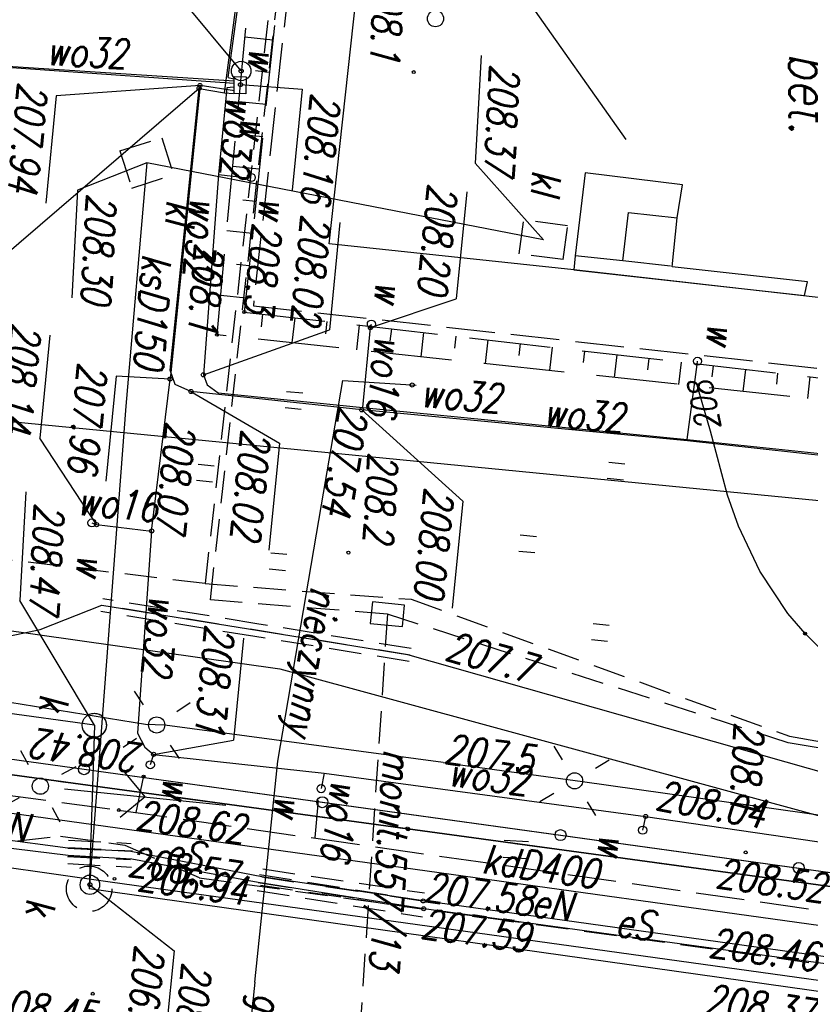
# Model space of a CAD drawing. Extents: x -110 to 11927435, y -6590197 to 5675023.
# Tile 6 of 71: x 11598344 to 11598369, y -1437227 to -1437197. Entities that reach past the tile are written whole.
import ezdxf
from ezdxf.enums import TextEntityAlignment as Align

# ---------------------------------------------------------------- set-up
doc = ezdxf.new("R2010")
doc.units = 0
for name, pattern in [('1', [0]), ('BGT', [0]), ('BUD', [0]), ('KOC', [2, 1.5, -0.5]), ('KOJ', [0]), ('KOU', [1.5, 1, -0.5]), ('OSL', [2, 1, -1]), ('UBE', [1.5, 1, -0.5]), ('UOK', [1.5, 1, -0.5]), ('UPE', [0]), ('UPG', [0]), ('UPK', [0]), ('UPW', [0]), ('UXE', [1.5, 1, -0.5]), ('UXT', [1.5, 1, -0.5]), ('WRC', [0]), ('WSD', [3.5, 2.5, -1]), ('WSQ', [3.5, 2.5, -1])]:
    doc.linetypes.add(name, pattern=pattern)
doc.layers.get('0').update_dxf_attribs({"color": 250, "linetype": 'CONTINUOUS', "lineweight": 100})
doc.layers.add('_0', color=7, linetype='CONTINUOUS')
doc.styles.add('K1_ACAD', font='romans.shx', dxfattribs={"width": 0.8, "oblique": 12})
doc.linetypes.add('BGS', pattern='A,3.75,[45,msgB.shx,S=0.625,R=0,X=0,Y=0],3.75', length=7.5)

# ---------------------------------------------------------------- blocks, each defined once
blk = doc.blocks.new('other_BUJ')
at = {"linetype": 'Continuous'}
blk.add_circle((0, 0), 0.25, dxfattribs=at)
blk = doc.blocks.new('other_WSU')
at = {"linetype": 'Continuous'}
blk.add_circle((0, 0), 0.045, dxfattribs=at)
blk = doc.blocks.new('other_WSP')
at = {"linetype": 'Continuous'}
blk.add_circle((0, 0), 0.045, dxfattribs=at)
blk = doc.blocks.new('other_SLS')
at = {"linetype": 'Continuous'}
blk.add_circle((0, 0), 0.25, dxfattribs=at)
blk = doc.blocks.new('other_LAT')
at = {"linetype": 'Continuous'}
for p, q in [((0, 0.75), (0, 1.25)), ((-1.25, 0), (-0.75, 0)), ((0.75, 0), (1.25, 0)), ((0, -0.75), (0, -1.25))]:
    blk.add_line(p, q, dxfattribs=at)
blk = doc.blocks.new('other_PNN')
at = {"linetype": 'Continuous'}
for p, q in [((3.25, 0), (2.5429, 0.7071)), ((0.75, 0), (5.75, 0)), ((3.25, 0), (2.5429, -0.7071))]:
    blk.add_line(p, q, dxfattribs=at)
blk = doc.blocks.new('other_UGE')
at = {"linetype": 'Continuous'}
blk.add_circle((0, 0), 0.0625, dxfattribs=at)
blk = doc.blocks.new('other_UGG')
at = {"linetype": 'Continuous'}
blk.add_circle((0, 0), 0.0625, dxfattribs=at)
blk = doc.blocks.new('other_UKW')
at = {"linetype": 'Continuous'}
blk.add_circle((0, 0), 0.375, dxfattribs=at)
blk = doc.blocks.new('other_WLZ')
at = {"linetype": 'Continuous'}
blk.add_circle((0, 0), 0.3, dxfattribs=at)
blk = doc.blocks.new('other_UGK')
at = {"linetype": 'Continuous'}
blk.add_circle((0, 0), 0.0625, dxfattribs=at)
blk = doc.blocks.new('ARM')
at = {"linetype": 'Continuous'}
blk.add_circle((0, 0), 0.125, dxfattribs=at)
blk = doc.blocks.new('other_UGW')
at = {"linetype": 'Continuous'}
blk.add_circle((0, 0), 0.0625, dxfattribs=at)
blk = doc.blocks.new('TRA1')
at = {"linetype": 'Continuous'}
for p, q in [((-0.2625, -0.375), (-0.2625, 0.375)), ((0.2625, -0.375), (0.2625, 0.375))]:
    blk.add_line(p, q, dxfattribs=at)
blk = doc.blocks.new('other_TRA')
at = {"linetype": 'Continuous'}
for p, q in [((-2.75, 1.37695), (-2.75, 0.87695)), ((-2.25, 1.37695), (-2.25, 0.87695)), ((2.25, 1.37695), (2.25, 0.87695)), ((2.75, 1.37695), (2.75, 0.87695)), ((-0.25, -1.12305), (-0.25, -1.62305)), ((0.25, -1.12305), (0.25, -1.62305))]:
    blk.add_line(p, q, dxfattribs=at)
blk = doc.blocks.new('other_WLD')
at = {"linetype": 'Continuous'}
for p, q in [((0.5, 0.333), (-0.5, 0.333)), ((-0.5, 0.333), (-0.5, -0.333)), ((0.5, -0.333), (0.5, 0.333)), ((-0.5, -0.333), (0.5, -0.333))]:
    blk.add_line(p, q, dxfattribs=at)
blk = doc.blocks.new('SLS')
at = {"linetype": 'Continuous'}
blk.add_circle((0, 0), 0.25, dxfattribs=at)
blk = doc.blocks.new('LAT')
at = {"linetype": 'Continuous'}
for p, q in [((0, 0.75), (0, 1.25)), ((-1.25, 0), (-0.75, 0)), ((0.75, 0), (1.25, 0)), ((0, -0.75), (0, -1.25))]:
    blk.add_line(p, q, dxfattribs=at)
blk = doc.blocks.new('PNN')
at = {"linetype": 'Continuous'}
for p, q in [((3.25, 0), (2.5429, 0.7071)), ((0.75, 0), (5.75, 0)), ((3.25, 0), (2.5429, -0.7071))]:
    blk.add_line(p, q, dxfattribs=at)
blk = doc.blocks.new('UKW')
at = {"linetype": 'Continuous'}
blk.add_circle((0, 0), 0.375, dxfattribs=at)
blk = doc.blocks.new('WLZ')
at = {"linetype": 'Continuous'}
blk.add_circle((0, 0), 0.3, dxfattribs=at)
blk = doc.blocks.new('UGK')
at = {"linetype": 'Continuous'}
blk.add_circle((0, 0), 0.0625, dxfattribs=at)
blk = doc.blocks.new('UGE')
at = {"linetype": 'Continuous'}
blk.add_circle((0, 0), 0.0625, dxfattribs=at)
blk = doc.blocks.new('UGW')
at = {"linetype": 'Continuous'}
blk.add_circle((0, 0), 0.0625, dxfattribs=at)
blk = doc.blocks.new('TRA')
at = {"linetype": 'Continuous'}
for p, q in [((-2.75, 1.37695), (-2.75, 0.87695)), ((-2.25, 1.37695), (-2.25, 0.87695)), ((2.25, 1.37695), (2.25, 0.87695)), ((2.75, 1.37695), (2.75, 0.87695)), ((-0.25, -1.12305), (-0.25, -1.62305)), ((0.25, -1.12305), (0.25, -1.62305))]:
    blk.add_line(p, q, dxfattribs=at)
blk = doc.blocks.new('mdcp Łuszczanowiece')
at = {"layer": '_0'}
for p, q in [((6591200, 5674750), (6591200, 5675000)), ((6591213.17, 5674822.79), (6591209.285, 5674720.792)), ((6591213.17, 5674822.79), (6591210.449, 5674751.347)), ((6591210.81, 5674760.84), (6591213.17, 5674822.79))]:
    blk.add_line(p, q, dxfattribs=at)
at = {"layer": '_0', "linetype": 'KOJ'}
for p, q in [((6591213.829, 5674765.013), (6591216.631, 5674834.051)), ((6591213.829, 5674765.013), (6591216.631, 5674834.051)), ((6591193.933, 5674796.464), (6591193.66, 5674777.423)), ((6591193.66, 5674777.423), (6591193.588, 5674769.832)), ((6591193.66, 5674777.423), (6591193.588, 5674769.832)), ((6591193.588, 5674769.832), (6591174.941, 5674770.044)), ((6591193.588, 5674769.832), (6591174.941, 5674770.044)), ((6591212.684, 5674736.935), (6591213.829, 5674765.013)), ((6591213.272, 5674751.349), (6591213.829, 5674765.013))]:
    blk.add_line(p, q, dxfattribs=at)
at = {"layer": '_0', "linetype": 'KOU'}
blk.add_line((6591210.81, 5674760.84), (6591213.17, 5674822.79), dxfattribs=at)
at = {"layer": '_0', "linetype": 'BGS'}
blk.add_line((6591210.16, 5674756.46), (6591212.53, 5674815.8), dxfattribs=at)
at = {"layer": '_0', "linetype": 'UPK'}
for p, q in [((6591216.226, 5674814.336), (6591214.111, 5674764.394)), ((6591216.226, 5674814.336), (6591214.111, 5674764.394)), ((6591211.897, 5674758.816), (6591213.517, 5674798.506)), ((6591211.897, 5674758.816), (6591213.517, 5674798.506)), ((6591192.825, 5674776.402), (6591191.655, 5674763.984)), ((6591192.825, 5674776.402), (6591191.655, 5674763.984)), ((6591199.184, 5674764.076), (6591209.384, 5674764.292)), ((6591199.184, 5674764.076), (6591209.384, 5674764.292)), ((6591209.075, 5674764.063), (6591214.111, 5674764.394)), ((6591209.075, 5674764.063), (6591214.111, 5674764.394)), ((6591209.384, 5674764.295), (6591214.111, 5674764.394)), ((6591209.384, 5674764.295), (6591214.111, 5674764.394)), ((6591191.655, 5674763.984), (6591199.184, 5674764.076)), ((6591191.655, 5674763.984), (6591199.184, 5674764.076)), ((6591209.075, 5674764.063), (6591207.343, 5674720.885)), ((6591209.075, 5674764.063), (6591208.565, 5674751.346))]:
    blk.add_line(p, q, dxfattribs=at)
at = {"layer": '_0', "linetype": 'KOC'}
for p, q in [((6591195.72, 5674767.689), (6591196.24, 5674808.543)), ((6591195.72, 5674767.689), (6591196.24, 5674808.543)), ((6591211.605, 5674765.07), (6591212.577, 5674786.784)), ((6591211.605, 5674765.07), (6591212.577, 5674786.784)), ((6591211.855, 5674771.181), (6591210.714, 5674771.169)), ((6591171.574, 5674767.991), (6591195.72, 5674767.689)), ((6591171.574, 5674767.991), (6591195.72, 5674767.689)), ((6591211.627, 5674765.605), (6591210.479, 5674765.736)), ((6591211.627, 5674765.605), (6591210.479, 5674765.736)), ((6591211.392, 5674759.296), (6591211.605, 5674765.07)), ((6591211.392, 5674759.296), (6591211.605, 5674765.07))]:
    blk.add_line(p, q, dxfattribs=at)
at = {"layer": '_0', "linetype": 'UXE'}
for p, q in [((6591213.44, 5674767.74), (6591214.72, 5674799.36)), ((6591207.327, 5674785.453), (6591207.977, 5674793.819)), ((6591204.258, 5674773.412), (6591207.327, 5674785.453)), ((6591204.395, 5674767.041), (6591204.258, 5674773.412)), ((6591204.395, 5674767.041), (6591204.258, 5674773.412)), ((6591138.925, 5674767.938), (6591204.395, 5674767.041)), ((6591138.925, 5674767.938), (6591204.395, 5674767.041)), ((6591212.66, 5674765.36), (6591213.44, 5674767.74)), ((6591204.395, 5674767.041), (6591203.923, 5674746.069)), ((6591204.395, 5674767.041), (6591204.042, 5674751.344)), ((6591212.58, 5674763.36), (6591212.66, 5674765.36)), ((6591213.15, 5674760.59), (6591212.58, 5674763.36))]:
    blk.add_line(p, q, dxfattribs=at)
at = {"layer": '_0', "linetype": 'UXT'}
for p, q in [((6591208.176, 5674793.847), (6591207.528, 5674785.431)), ((6591207.528, 5674785.431), (6591204.787, 5674772.733)), ((6591204.787, 5674772.733), (6591223.491, 5674773.316)), ((6591204.787, 5674772.733), (6591204.877, 5674767.251)), ((6591204.787, 5674772.733), (6591204.877, 5674767.251)), ((6591204.877, 5674767.251), (6591139.127, 5674768.136)), ((6591204.877, 5674767.251), (6591139.127, 5674768.136))]:
    blk.add_line(p, q, dxfattribs=at)
at = {"layer": '_0', "linetype": 'BGT'}
for p, q in [((6591211.345, 5674786.13), (6591211.641, 5674793.547)), ((6591211.049, 5674778.712), (6591211.345, 5674786.13)), ((6591210.752, 5674771.295), (6591211.049, 5674778.712)), ((6591210.456, 5674763.877), (6591210.752, 5674771.295)), ((6591210.16, 5674756.46), (6591210.456, 5674763.877))]:
    blk.add_line(p, q, dxfattribs=at)
at = {"layer": '_0', "linetype": 'UPE'}
for p, q in [((6591209.864, 5674791.325), (6591209.347, 5674779.23)), ((6591214.07, 5674789.11), (6591213.48, 5674774.69)), ((6591214.28, 5674789.2), (6591213.72, 5674774.73)), ((6591205.958, 5674773.473), (6591208.536, 5674787.666)), ((6591209.347, 5674779.23), (6591209.179, 5674774.891)), ((6591209.169, 5674774.892), (6591208.863, 5674766.226)), ((6591209.169, 5674774.892), (6591208.863, 5674766.226)), ((6591213.48, 5674774.69), (6591213.23, 5674769.66)), ((6591213.48, 5674774.69), (6591213.23, 5674769.66)), ((6591213.72, 5674774.73), (6591213.41, 5674769.57)), ((6591213.72, 5674774.73), (6591213.41, 5674769.57)), ((6591205.367, 5674763.928), (6591205.958, 5674773.473)), ((6591205.367, 5674763.928), (6591205.958, 5674773.473)), ((6591213.23, 5674769.66), (6591212.84, 5674765.56)), ((6591213.23, 5674769.66), (6591212.84, 5674765.56)), ((6591213.41, 5674769.57), (6591213.07, 5674765.62)), ((6591213.41, 5674769.57), (6591213.07, 5674765.62)), ((6591208.863, 5674766.226), (6591208.899, 5674765.628)), ((6591208.863, 5674766.226), (6591208.899, 5674765.628)), ((6591208.899, 5674765.628), (6591208.388, 5674757.523)), ((6591208.899, 5674765.628), (6591208.388, 5674757.523)), ((6591212.84, 5674765.56), (6591212.93, 5674763.62)), ((6591212.84, 5674765.56), (6591212.93, 5674763.62)), ((6591213.07, 5674765.62), (6591213.15, 5674763.65)), ((6591213.07, 5674765.62), (6591213.15, 5674763.65)), ((6591206.294, 5674762.115), (6591205.367, 5674763.928)), ((6591206.294, 5674762.115), (6591205.367, 5674763.928)), ((6591212.93, 5674763.62), (6591212.8, 5674760.07)), ((6591212.93, 5674763.62), (6591212.8, 5674760.07)), ((6591213.15, 5674763.65), (6591213.06, 5674760.02)), ((6591213.15, 5674763.65), (6591213.06, 5674760.02)), ((6591206.79, 5674760.544), (6591206.294, 5674762.115)), ((6591206.79, 5674760.544), (6591206.294, 5674762.115))]:
    blk.add_line(p, q, dxfattribs=at)
at = {"layer": '_0', "linetype": 'UPW'}
for p, q in [((6591198.69, 5674790.54), (6591198.56, 5674781.43)), ((6591198.52, 5674781.42), (6591198.6, 5674790.52)), ((6591206.79, 5674769.591), (6591210.167, 5674789.449)), ((6591206.79, 5674769.591), (6591210.167, 5674789.449)), ((6591210.22, 5674781.27), (6591210.57, 5674788.69)), ((6591196.19, 5674781.5), (6591196.09, 5674781.5)), ((6591198.52, 5674781.42), (6591196.19, 5674781.5)), ((6591198.56, 5674781.43), (6591198.59, 5674771.33)), ((6591198.52, 5674771.36), (6591198.52, 5674781.42)), ((6591209.86, 5674771.27), (6591210.22, 5674781.27)), ((6591210.22, 5674781.27), (6591210.65, 5674781.22)), ((6591196.04, 5674771.35), (6591195.93, 5674771.37)), ((6591198.52, 5674771.36), (6591196.04, 5674771.35)), ((6591198.5, 5674766.87), (6591198.52, 5674771.36)), ((6591198.5, 5674766.87), (6591198.52, 5674771.36)), ((6591198.59, 5674771.33), (6591198.54, 5674766.03)), ((6591198.59, 5674771.33), (6591198.54, 5674766.03)), ((6591209.79, 5674765.97), (6591209.86, 5674771.27)), ((6591209.79, 5674765.97), (6591209.86, 5674771.27)), ((6591209.86, 5674771.27), (6591210.34, 5674771.22)), ((6591205.549, 5674741.197), (6591206.79, 5674769.591)), ((6591205.992, 5674751.345), (6591206.79, 5674769.591)), ((6591191.81, 5674767.14), (6591191.79, 5674767.24)), ((6591191.81, 5674767.14), (6591191.79, 5674767.24)), ((6591191.8, 5674766.22), (6591191.81, 5674767.14)), ((6591191.8, 5674766.22), (6591191.81, 5674767.14)), ((6591198.29, 5674766.51), (6591198.5, 5674766.87)), ((6591198.29, 5674766.51), (6591198.5, 5674766.87)), ((6591188.79, 5674766.23), (6591180.12, 5674766.56)), ((6591188.79, 5674766.23), (6591180.12, 5674766.56)), ((6591189.27, 5674766.16), (6591180.16, 5674766.49)), ((6591189.27, 5674766.16), (6591180.16, 5674766.49)), ((6591188.79, 5674766.23), (6591188.81, 5674766.41)), ((6591188.79, 5674766.23), (6591188.81, 5674766.41)), ((6591189.15, 5674757.97), (6591188.87, 5674766.42)), ((6591189.15, 5674757.97), (6591188.87, 5674766.42)), ((6591188.96, 5674766.43), (6591189.19, 5674757.93)), ((6591188.96, 5674766.43), (6591189.19, 5674757.93)), ((6591189.07, 5674766.42), (6591189.11, 5674766.22)), ((6591189.07, 5674766.42), (6591189.11, 5674766.22)), ((6591189.18, 5674766.47), (6591189.12, 5674765.39)), ((6591189.18, 5674766.47), (6591189.12, 5674765.39)), ((6591189.27, 5674766.16), (6591189.26, 5674766.44)), ((6591189.27, 5674766.16), (6591189.26, 5674766.44)), ((6591191.8, 5674766.22), (6591197.99, 5674766.36)), ((6591191.8, 5674766.22), (6591197.99, 5674766.36)), ((6591197.99, 5674766.36), (6591198.29, 5674766.51)), ((6591197.99, 5674766.36), (6591198.29, 5674766.51)), ((6591189.11, 5674766.22), (6591191.8, 5674766.22)), ((6591189.11, 5674766.22), (6591191.8, 5674766.22)), ((6591189.21, 5674765.37), (6591189.27, 5674766.16)), ((6591189.21, 5674765.37), (6591189.27, 5674766.16)), ((6591198.54, 5674766.03), (6591198.37, 5674765.52)), ((6591198.54, 5674766.03), (6591198.37, 5674765.52)), ((6591209.6, 5674765.68), (6591209.79, 5674765.97)), ((6591209.6, 5674765.68), (6591209.79, 5674765.97)), ((6591209.79, 5674765.97), (6591210.12, 5674765.9)), ((6591209.79, 5674765.97), (6591210.12, 5674765.9)), ((6591209.19, 5674765.41), (6591209.6, 5674765.68)), ((6591209.19, 5674765.41), (6591209.6, 5674765.68)), ((6591189.12, 5674765.39), (6591198.22, 5674765.35)), ((6591189.12, 5674765.39), (6591198.22, 5674765.35)), ((6591197.95, 5674765.33), (6591189.21, 5674765.37)), ((6591197.95, 5674765.33), (6591189.21, 5674765.37)), ((6591198.37, 5674765.52), (6591197.95, 5674765.33)), ((6591198.37, 5674765.52), (6591197.95, 5674765.33)), ((6591202.94, 5674765.24), (6591198.22, 5674765.35)), ((6591202.94, 5674765.24), (6591198.22, 5674765.35)), ((6591202.94, 5674765.24), (6591209.19, 5674765.41)), ((6591202.94, 5674765.24), (6591209.19, 5674765.41)), ((6591202.91, 5674763.53), (6591202.94, 5674765.24)), ((6591202.91, 5674763.53), (6591202.94, 5674765.24)), ((6591202.87, 5674763.38), (6591202.91, 5674763.53)), ((6591202.87, 5674763.38), (6591202.91, 5674763.53))]:
    blk.add_line(p, q, dxfattribs=at)
at = {"layer": '_0', "linetype": 'WSQ'}
for p, q in [((6591195.94, 5674767.43), (6591196.28, 5674787.89)), ((6591183.55, 5674767.52), (6591195.94, 5674767.43))]:
    blk.add_line(p, q, dxfattribs=at)
at = {"layer": '_0', "linetype": 'WSD'}
for p, q in [((6591196.93, 5674787.94), (6591196.72, 5674766.66)), ((6591196.72, 5674766.66), (6591183.66, 5674766.61))]:
    blk.add_line(p, q, dxfattribs=at)
at = {"layer": '_0', "linetype": 'WRC'}
for p, q in [((6591204.563, 5674786.152), (6591204.127, 5674785.619)), ((6591204.127, 5674785.619), (6591203.561, 5674785.032)), ((6591203.561, 5674785.032), (6591202.343, 5674784.041)), ((6591202.343, 5674784.041), (6591201.028, 5674783.254)), ((6591201.028, 5674783.254), (6591200.109, 5674782.819)), ((6591200.109, 5674782.819), (6591198.201, 5674782.106)), ((6591198.201, 5674782.106), (6591196.867, 5674781.575)), ((6591189.498, 5674778.643), (6591185.108, 5674774.852))]:
    blk.add_line(p, q, dxfattribs=at)
at = {"layer": '_0', "linetype": '1'}
for p, q in [((6591196.232, 5674784.996), (6591196.901, 5674784.985)), ((6591196.215, 5674783.996), (6591196.553, 5674783.991)), ((6591196.199, 5674782.997), (6591196.881, 5674782.985)), ((6591196.182, 5674781.997), (6591196.527, 5674781.991)), ((6591196.165, 5674780.997), (6591196.861, 5674780.985)), ((6591196.149, 5674779.997), (6591196.5, 5674779.991)), ((6591196.132, 5674778.997), (6591196.842, 5674778.985)), ((6591196.116, 5674777.997), (6591196.474, 5674777.991)), ((6591196.099, 5674776.997), (6591196.822, 5674776.985)), ((6591196.082, 5674775.998), (6591196.447, 5674775.991)), ((6591196.066, 5674774.998), (6591196.802, 5674774.985)), ((6591196.049, 5674773.998), (6591196.421, 5674773.992)), ((6591196.033, 5674772.998), (6591196.782, 5674772.985)), ((6591196.016, 5674771.998), (6591196.394, 5674771.992)), ((6591195.999, 5674770.998), (6591196.763, 5674770.986)), ((6591195.983, 5674769.998), (6591196.368, 5674769.992)), ((6591195.966, 5674768.998), (6591196.743, 5674768.986)), ((6591195.949, 5674767.999), (6591196.341, 5674767.992)), ((6591187.509, 5674767.491), (6591187.503, 5674766.625)), ((6591188.509, 5674767.484), (6591188.506, 5674767.056)), ((6591189.509, 5674767.477), (6591189.503, 5674766.632)), ((6591190.509, 5674767.469), (6591190.506, 5674767.053)), ((6591191.509, 5674767.462), (6591191.503, 5674766.64)), ((6591192.509, 5674767.455), (6591192.506, 5674767.049)), ((6591193.509, 5674767.448), (6591193.503, 5674766.648)), ((6591194.509, 5674767.44), (6591194.506, 5674767.046)), ((6591195.509, 5674767.433), (6591195.503, 5674766.655)), ((6591188.72, 5674766.78), (6591189.24, 5674766.82)), ((6591188.72, 5674766.78), (6591189.24, 5674766.82)), ((6591188.74, 5674766.41), (6591188.72, 5674766.78)), ((6591188.74, 5674766.41), (6591188.72, 5674766.78)), ((6591189.24, 5674766.82), (6591189.26, 5674766.46)), ((6591189.24, 5674766.82), (6591189.26, 5674766.46)), ((6591189.26, 5674766.46), (6591188.74, 5674766.41)), ((6591189.26, 5674766.46), (6591188.74, 5674766.41))]:
    blk.add_line(p, q, dxfattribs=at)
at = {"layer": '_0', "linetype": 'BUD'}
for p, q in [((6591193.328, 5674784.637), (6591193.264, 5674780.44)), ((6591193.75, 5674784.584), (6591193.328, 5674784.637)), ((6591193.66, 5674777.423), (6591193.75, 5674784.584)), ((6591190.718, 5674780.504), (6591190.645, 5674777.487)), ((6591191.752, 5674780.447), (6591190.718, 5674780.504)), ((6591191.735, 5674778.934), (6591191.752, 5674780.447)), ((6591193.264, 5674780.44), (6591191.752, 5674780.447)), ((6591193.257, 5674780.382), (6591193.228, 5674778.907)), ((6591193.228, 5674778.907), (6591191.735, 5674778.934)), ((6591193.228, 5674778.907), (6591193.22, 5674777.425)), ((6591190.645, 5674777.487), (6591193.22, 5674777.425)), ((6591193.22, 5674777.425), (6591193.66, 5674777.423))]:
    blk.add_line(p, q, dxfattribs=at)
at = {"layer": '_0', "linetype": 'UOK'}
for p, q in [((6591192.321, 5674777.103), (6591192.28, 5674775.734)), ((6591193.371, 5674777.071), (6591192.321, 5674777.103)), ((6591193.371, 5674777.071), (6591193.329, 5674775.702)), ((6591193.329, 5674775.702), (6591192.28, 5674775.734)), ((6591190.838, 5674764.369), (6591191.941, 5674764.841)), ((6591190.838, 5674764.369), (6591191.941, 5674764.841)), ((6591192.473, 5674763.6), (6591191.941, 5674764.841)), ((6591192.473, 5674763.6), (6591191.941, 5674764.841)), ((6591191.37, 5674763.127), (6591190.838, 5674764.369)), ((6591191.37, 5674763.127), (6591190.838, 5674764.369)), ((6591191.37, 5674763.127), (6591192.473, 5674763.6)), ((6591191.37, 5674763.127), (6591192.473, 5674763.6))]:
    blk.add_line(p, q, dxfattribs=at)
at = {"layer": '_0', "linetype": 'Continuous'}
for p, q in [((6591192.825, 5674776.402), (6591190.673, 5674774.076)), ((6591198.59, 5674771.33), (6591201.089, 5674774.705)), ((6591201.089, 5674774.705), (6591204.411, 5674774.705)), ((6591187.354, 5674773.937), (6591190.673, 5674774.076)), ((6591191.581, 5674773.901), (6591194.904, 5674773.901)), ((6591196.04, 5674771.35), (6591194.904, 5674773.901)), ((6591192.909, 5674770.1), (6591196.231, 5674770.1)), ((6591192.909, 5674770.1), (6591196.231, 5674770.1)), ((6591197.99, 5674766.36), (6591196.231, 5674770.1)), ((6591197.99, 5674766.36), (6591196.231, 5674770.1)), ((6591198.54, 5674766.03), (6591199.859, 5674768.899)), ((6591198.54, 5674766.03), (6591199.859, 5674768.899)), ((6591199.859, 5674768.899), (6591203.181, 5674768.899)), ((6591199.859, 5674768.899), (6591203.181, 5674768.899)), ((6591188.97, 5674766.63), (6591188.925, 5674768.536)), ((6591188.925, 5674768.536), (6591192.052, 5674768.536)), ((6591188.97, 5674766.63), (6591188.925, 5674768.536)), ((6591188.925, 5674768.536), (6591192.052, 5674768.536)), ((6591205.951, 5674768.379), (6591209.111, 5674768.379)), ((6591205.951, 5674768.379), (6591209.111, 5674768.379)), ((6591209.79, 5674765.97), (6591209.111, 5674768.379)), ((6591209.79, 5674765.97), (6591209.111, 5674768.379)), ((6591213.984, 5674764.403), (6591215.756, 5674767.185)), ((6591213.984, 5674764.403), (6591215.756, 5674767.185)), ((6591215.756, 5674767.185), (6591219.111, 5674767.185)), ((6591215.756, 5674767.185), (6591219.111, 5674767.185)), ((6591188.55, 5674766.61), (6591185.663, 5674763.698)), ((6591188.55, 5674766.61), (6591185.663, 5674763.698)), ((6591189.12, 5674765.39), (6591189.871, 5674761.006)), ((6591189.12, 5674765.39), (6591189.871, 5674761.006)), ((6591189.21, 5674765.37), (6591195.075, 5674759.749)), ((6591189.21, 5674765.37), (6591195.075, 5674759.749)), ((6591198.22, 5674765.35), (6591198.291, 5674763.683)), ((6591198.22, 5674765.35), (6591198.291, 5674763.683)), ((6591191.655, 5674763.984), (6591192.701, 5674761.945)), ((6591191.655, 5674763.984), (6591192.701, 5674761.945)), ((6591209.075, 5674764.063), (6591205.467, 5674761.403)), ((6591209.075, 5674764.063), (6591205.467, 5674761.403)), ((6591198.291, 5674763.683), (6591201.548, 5674763.683)), ((6591198.291, 5674763.683), (6591201.548, 5674763.683)), ((6591202.91, 5674763.53), (6591200.424, 5674761.528)), ((6591202.91, 5674763.53), (6591200.424, 5674761.528)), ((6591192.701, 5674761.945), (6591196.02, 5674762.084)), ((6591192.701, 5674761.945), (6591196.02, 5674762.084)), ((6591197.232, 5674761.528), (6591200.424, 5674761.528)), ((6591197.232, 5674761.528), (6591200.424, 5674761.528)), ((6591202.116, 5674761.262), (6591205.467, 5674761.403)), ((6591202.116, 5674761.262), (6591205.467, 5674761.403)), ((6591189.871, 5674761.006), (6591193.194, 5674761.006)), ((6591189.871, 5674761.006), (6591193.194, 5674761.006))]:
    blk.add_line(p, q, dxfattribs=at)
at = {"layer": '_0', "linetype": 'UBE'}
for p, q in [((6591212.98, 5674769.672), (6591213.23, 5674774.702)), ((6591213.16, 5674769.585), (6591213.47, 5674774.745)), ((6591213.48, 5674769.648), (6591213.73, 5674774.678)), ((6591213.66, 5674769.555), (6591213.97, 5674774.715)), ((6591205.772, 5674773.568), (6591205.469, 5674768.754)), ((6591206.171, 5674773.543), (6591205.869, 5674768.729)), ((6591205.469, 5674768.754), (6591205.167, 5674763.941)), ((6591205.869, 5674768.729), (6591205.566, 5674763.916)), ((6591212.68, 5674763.608), (6591212.59, 5674765.548)), ((6591212.9, 5674763.64), (6591212.82, 5674765.61)), ((6591213.18, 5674763.632), (6591213.09, 5674765.572)), ((6591213.4, 5674763.66), (6591213.32, 5674765.63))]:
    blk.add_line(p, q, dxfattribs=at)
at = {"layer": '_0', "linetype": 'OSL'}
for p, q in [((6591213.23, 5674769.66), (6591213.48, 5674774.69)), ((6591213.41, 5674769.57), (6591213.72, 5674774.73)), ((6591205.971, 5674773.556), (6591205.367, 5674763.928)), ((6591212.93, 5674763.62), (6591212.84, 5674765.56)), ((6591213.15, 5674763.65), (6591213.07, 5674765.62))]:
    blk.add_line(p, q, dxfattribs=at)
at = {"layer": '_0', "linetype": 'UPG'}
for p, q in [((6591197.748, 5674770.657), (6591197.673, 5674772.933)), ((6591197.748, 5674770.657), (6591197.673, 5674772.933)), ((6591201.63, 5674770.378), (6591197.748, 5674770.657)), ((6591201.63, 5674770.378), (6591197.748, 5674770.657)), ((6591209.625, 5674769.802), (6591201.63, 5674770.378)), ((6591209.625, 5674769.802), (6591201.63, 5674770.378)), ((6591216.477, 5674769.761), (6591209.625, 5674769.802)), ((6591216.477, 5674769.761), (6591209.625, 5674769.802)), ((6591216.477, 5674769.761), (6591219.429, 5674769.744)), ((6591216.477, 5674769.761), (6591219.429, 5674769.744))]:
    blk.add_line(p, q, dxfattribs=at)
at = {"layer": '_0', "linetype": 'BGT'}
for centre in [(6591211.345, 5674786.13), (6591211.049, 5674778.712), (6591210.752, 5674771.295), (6591210.456, 5674763.877)]:
    blk.add_circle(centre, 0.17, dxfattribs=at)
at = {"layer": '_0', "linetype": 'UOK'}
for centre, radius in [((6591214.111, 5674764.394), 0.7), ((6591214.111, 5674764.394), 0.7), ((6591209.075, 5674764.063), 0.37), ((6591209.075, 5674764.063), 0.37)]:
    blk.add_circle(centre, radius, dxfattribs=at)
at = {"layer": '_0'}
for name, p, rotation in [('other_WSP', (6591204.127, 5674785.619), 2.396457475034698), ('other_WSP', (6591211.023, 5674784.452), 2.3970038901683), ('other_LAT', (6591209.34, 5674778.98), 36.52841539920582), ('other_SLS', (6591209.34, 5674778.98), 2.396730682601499), ('TRA1', (6591211.62, 5674777.379), 2.39694924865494), ('other_WLD', (6591204.787, 5674772.733), 270.1790918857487), ('other_BUJ', (6591186.362, 5674772.423), 2.394381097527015), ('other_UGG', (6591197.677, 5674772.806), 2.395310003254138), ('other_WSP', (6591188.065, 5674771.914), 2.394463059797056), ('other_WSP', (6591203.014, 5674771.348), 2.395774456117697), ('other_PNN', (6591211.108, 5674762.587), 89.73665454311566), ('PNN', (6591211.108, 5674762.587), 89.73665454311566), ('other_LAT', (6591208.878, 5674765.976), 39.37903583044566), ('LAT', (6591208.878, 5674765.976), 39.37903583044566), ('other_UGE', (6591188.55, 5674766.61), 269.9999974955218), ('UGE', (6591188.55, 5674766.61), 269.9999974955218), ('other_UGE', (6591188.97, 5674766.63), 269.9999974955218), ('UGE', (6591188.97, 5674766.63), 269.9999974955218), ('other_SLS', (6591208.878, 5674765.976), 2.396320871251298), ('SLS', (6591208.878, 5674765.976), 2.396320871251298), ('other_WSU', (6591210.504, 5674765.728), 2.396539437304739), ('other_WSU', (6591211.605, 5674765.07), 2.396676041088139), ('other_WSU', (6591213.729, 5674765.143), 2.3970038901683), ('other_WSU', (6591217.321, 5674764.819), 2.3975503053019), ('other_UKW', (6591209.075, 5674764.063), 2.396293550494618), ('UKW', (6591209.075, 5674764.063), 2.396293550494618), ('other_LAT', (6591211.108, 5674762.587), 304.400402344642), ('LAT', (6591211.108, 5674762.587), 304.400402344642), ('other_SLS', (6591211.108, 5674762.587), 2.396566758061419), ('SLS', (6591211.108, 5674762.587), 2.396566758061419)]:
    blk.add_blockref(name, p, dxfattribs=dict(at, rotation=rotation))
at = {"layer": '_0', "color": 253}
for name, p, rotation in [('other_WSP', (6591204.127, 5674785.619), 2.396457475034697), ('other_WSP', (6591211.023, 5674784.452), 2.3970038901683), ('other_LAT', (6591209.34, 5674778.98), 36.52841539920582), ('other_SLS', (6591209.34, 5674778.98), 2.396730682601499), ('TRA1', (6591211.62, 5674777.379), 2.39694924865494), ('other_WLD', (6591204.787, 5674772.733), 270.1790918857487), ('other_BUJ', (6591186.362, 5674772.423), 2.394381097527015), ('other_UGG', (6591197.677, 5674772.806), 2.395310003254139), ('other_WSP', (6591188.065, 5674771.914), 2.394463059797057), ('other_WSP', (6591203.014, 5674771.348), 2.395774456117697), ('other_PNN', (6591211.108, 5674762.587), 89.73665454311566), ('other_LAT', (6591208.878, 5674765.976), 39.37903583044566), ('other_UGE', (6591188.55, 5674766.61), 269.9999974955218), ('other_UGE', (6591188.97, 5674766.63), 269.9999974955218), ('other_SLS', (6591208.878, 5674765.976), 2.396320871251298), ('other_WSU', (6591210.504, 5674765.728), 2.396539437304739), ('other_WSU', (6591211.605, 5674765.07), 2.396676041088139), ('other_WSU', (6591213.729, 5674765.143), 2.3970038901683), ('other_WSU', (6591217.321, 5674764.819), 2.3975503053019), ('other_UKW', (6591209.075, 5674764.063), 2.396293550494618), ('other_LAT', (6591211.108, 5674762.587), 304.400402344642), ('other_SLS', (6591211.108, 5674762.587), 2.396566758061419)]:
    blk.add_blockref(name, p, dxfattribs=dict(at, rotation=rotation))
at = {"layer": '_0'}
for name, p in [('ARM', (6591196.09, 5674781.5)), ('other_UGW', (6591210.22, 5674781.27)), ('ARM', (6591210.65, 5674781.22)), ('other_TRA', (6591202.214, 5674778.201)), ('other_UGE', (6591213.48, 5674774.69)), ('other_UGE', (6591213.72, 5674774.73)), ('ARM', (6591195.93, 5674771.37)), ('other_UGW', (6591196.04, 5674771.35)), ('other_UGW', (6591198.59, 5674771.33)), ('ARM', (6591210.34, 5674771.22)), ('other_TRA', (6591201.01, 5674768.091)), ('TRA', (6591201.01, 5674768.091)), ('other_WSP', (6591195.94, 5674767.43)), ('ARM', (6591191.79, 5674767.24)), ('ARM', (6591191.79, 5674767.24)), ('other_WLZ', (6591188.55, 5674766.61)), ('WLZ', (6591188.55, 5674766.61)), ('other_WSP', (6591196.72, 5674766.66)), ('other_UGW', (6591197.99, 5674766.36)), ('UGW', (6591197.99, 5674766.36)), ('other_UGW', (6591198.54, 5674766.03)), ('UGW', (6591198.54, 5674766.03)), ('other_UGW', (6591209.79, 5674765.97)), ('UGW', (6591209.79, 5674765.97)), ('ARM', (6591210.12, 5674765.9)), ('ARM', (6591210.12, 5674765.9)), ('other_UGW', (6591189.12, 5674765.39)), ('UGW', (6591189.12, 5674765.39)), ('other_UGW', (6591189.21, 5674765.37)), ('UGW', (6591189.21, 5674765.37)), ('other_UGW', (6591198.22, 5674765.35)), ('UGW', (6591198.22, 5674765.35)), ('other_UGW', (6591202.94, 5674765.24)), ('UGW', (6591202.94, 5674765.24)), ('other_WLZ', (6591213.984, 5674764.403)), ('WLZ', (6591213.984, 5674764.403)), ('other_UGK', (6591213.984, 5674764.403)), ('UGK', (6591213.984, 5674764.403)), ('other_UGW', (6591202.91, 5674763.53)), ('UGW', (6591202.91, 5674763.53)), ('ARM', (6591202.87, 5674763.38)), ('ARM', (6591202.87, 5674763.38))]:
    blk.add_blockref(name, p, dxfattribs=at)
at = {"layer": '_0', "color": 253}
for name, p in [('ARM', (6591196.09, 5674781.5)), ('other_UGW', (6591210.22, 5674781.27)), ('ARM', (6591210.65, 5674781.22)), ('other_TRA', (6591202.214, 5674778.201)), ('other_UGE', (6591213.48, 5674774.69)), ('other_UGE', (6591213.72, 5674774.73)), ('ARM', (6591195.93, 5674771.37)), ('other_UGW', (6591196.04, 5674771.35)), ('other_UGW', (6591198.59, 5674771.33)), ('ARM', (6591210.34, 5674771.22)), ('other_TRA', (6591201.01, 5674768.091)), ('other_WSP', (6591195.94, 5674767.43)), ('ARM', (6591191.79, 5674767.24)), ('other_WLZ', (6591188.55, 5674766.61)), ('other_WSP', (6591196.72, 5674766.66)), ('other_UGW', (6591197.99, 5674766.36)), ('other_UGW', (6591198.54, 5674766.03)), ('other_UGW', (6591209.79, 5674765.97)), ('ARM', (6591210.12, 5674765.9)), ('other_UGW', (6591189.12, 5674765.39)), ('other_UGW', (6591189.21, 5674765.37)), ('other_UGW', (6591198.22, 5674765.35)), ('other_UGW', (6591202.94, 5674765.24)), ('other_WLZ', (6591213.984, 5674764.403)), ('other_UGK', (6591213.984, 5674764.403)), ('other_UGW', (6591202.91, 5674763.53)), ('ARM', (6591202.87, 5674763.38))]:
    blk.add_blockref(name, p, dxfattribs=at)
at = {"layer": '_0', "style": 'K1_ACAD', "oblique": 12, "width": 0.8}
for s, height, rotation, p in [('208.37', 0.9, 87.5741, (6591216.077, 5674783.636)), ('208.52', 0.9, 87.438, (6591212.184, 5674783.609)), ('208.46', 0.9, 87.6653, (6591214.337, 5674783.602)), ('208.1', 0.9, 2.3966, (6591207.057, 5674783.733)), ('208.04', 0.9, 85.1261, (6591209.963, 5674781.517)), ('208', 0.75, 196.7421, (6591198.073, 5674782.423)), ('eS', 0.9, 88.71, (6591213.98, 5674780.67)), ('kdD400', 0.9, 87.7326, (6591212.445, 5674776.377)), ('wo32', 0.9, 90.7019, (6591198.543, 5674776.931)), ('eN', 0.9, 87.66, (6591213.62, 5674778.03)), ('wo32', 0.9, 88.1221, (6591209.865, 5674775.069)), ('207.58', 0.9, 87.66, (6591213.48, 5674774.69)), ('207.5', 0.9, 87.9784, (6591209.179, 5674774.891)), ('207.7', 0.9, 79.7044, (6591205.993, 5674774.597)), ('wo32', 0.9, 90.8725, (6591198.317, 5674773.097)), ('monit.557/13', 0.9, 1.8684, (6591208.93, 5674773.023)), ('208.2', 0.9, 2.3955, (6591199.867, 5674771.674)), ('wo16', 0.9, 359.2702, (6591196.228, 5674771.527)), ('wo16', 0.9, 357.5104, (6591209.99, 5674771.511)), ('208.1', 0.9, 2.3942, (6591185.109, 5674770.429)), ('207.54', 0.9, 355.8845, (6591198.499, 5674770.64)), ('207.54', 0.9, 355.8845, (6591198.499, 5674770.64)), ('nieczynny', 0.9, 356.1065, (6591204.138, 5674770.302)), ('nieczynny', 0.9, 356.1065, (6591204.138, 5674770.302)), ('glD32', 0.9, 359.6616, (6591216.797, 5674769.791)), ('glD32', 0.9, 359.6616, (6591216.797, 5674769.791)), ('206.94', 0.9, 87.5736, (6591214.012, 5674765.848)), ('206.94', 0.9, 87.5736, (6591214.012, 5674765.848)), ('208.62', 0.9, 87.6542, (6591212.142, 5674765.614)), ('208.57', 0.9, 87.8355, (6591213.595, 5674765.511)), ('eS', 0.9, 85.08, (6591213.15, 5674766.6)), ('eS', 0.9, 85.08, (6591213.15, 5674766.6)), ('wo32', 0.9, 0.247, (6591189.326, 5674766.251)), ('wo32', 0.9, 0.247, (6591189.326, 5674766.251)), ('wo32', 0.9, 0.6031, (6591192.537, 5674765.43)), ('wo32', 0.9, 0.6031, (6591192.537, 5674765.43)), ('208.42', 0.9, 267.2452, (6591209.523, 5674765.66)), ('ksD150', 0.9, 1.218, (6591194.437, 5674764.13)), ('ksD150', 0.9, 1.218, (6591194.437, 5674764.13)), ('wo16', 0.9, 90, (6591202.656, 5674762.872)), ('wo16', 0.9, 90, (6591202.656, 5674762.872)), ('208.45', 0.9, 87.7609, (6591218.319, 5674761.595)), ('208.30', 0.9, 2.3941, (6591192.769, 5674762.248)), ('wo32', 0.9, 92.7852, (6591188.945, 5674760.588)), ('wo32', 0.9, 92.7852, (6591188.945, 5674760.588)), ('eN', 0.9, 87.9, (6591212.84, 5674761.09)), ('eN', 0.9, 87.9, (6591212.84, 5674761.09))]:
    blk.add_text(s, height=height, rotation=rotation, dxfattribs=at).set_placement(p)
blk.add_text('bet.', height=1.25, rotation=6.2184, dxfattribs=at).set_placement((6591187.536, 5674784.142), align=Align.MIDDLE)
for s, p in [('w', (6591195.532, 5674781.712)), ('w', (6591211.535, 5674779.911)), ('w', (6591195.241, 5674771.388)), ('w', (6591211.326, 5674769.832)), ('w', (6591211.326, 5674769.832)), ('208.02', (6591196.151, 5674768.9)), ('208.02', (6591196.151, 5674768.9)), ('w', (6591193.013, 5674767.573)), ('w', (6591193.013, 5674767.573)), ('208.3', (6591195.94, 5674767.43)), ('w', (6591188.453, 5674766.803)), ('w', (6591188.453, 5674766.803)), ('w', (6591190.608, 5674766.746)), ('w', (6591190.608, 5674766.746)), ('w', (6591211.111, 5674766.354)), ('w', (6591211.111, 5674766.354)), ('w', (6591204.523, 5674763.053)), ('w', (6591204.523, 5674763.053))]:
    blk.add_text(s, height=0.9, dxfattribs=at).set_placement(p, align=Align.RIGHT)
for s, rotation, p in [('207.59', 87.78, (6591213.72, 5674774.73)), ('208.47', 2.3957, (6591202.387, 5674762.475)), ('208.47', 2.3957, (6591202.387, 5674762.475))]:
    blk.add_text(s, height=0.9, rotation=rotation, dxfattribs=at).set_placement(p, align=Align.TOP_LEFT)
for s, rotation, p in [('kl', 2.395, (6591191.469, 5674775.879)), ('kl', 2.3944, (6591193.477, 5674764.741)), ('kl', 2.3944, (6591193.477, 5674764.741)), ('k', 2.3962, (6591208.775, 5674762.318)), ('k', 2.3962, (6591208.775, 5674762.318)), ('k', 2.3972, (6591215.084, 5674762.524)), ('k', 2.3972, (6591215.084, 5674762.524))]:
    blk.add_text(s, height=0.9, rotation=rotation, dxfattribs=at).set_placement(p, align=Align.RIGHT)
for s, rotation, p in [('208.37', 2.3949, (6591190.944, 5674775.288)), ('208.1', 0.81, (6591196.72, 5674766.66))]:
    blk.add_text(s, height=0.9, rotation=rotation, dxfattribs=at).set_placement(p, align=Align.TOP_RIGHT)
for s, p in [('208.00', (6591200.767, 5674773.505)), ('208.16', (6591189.005, 5674768.836)), ('208.16', (6591189.005, 5674768.836)), ('208.02', (6591199.537, 5674767.699)), ('208.02', (6591199.537, 5674767.699)), ('208.07', (6591199.521, 5674765.368)), ('208.07', (6591199.521, 5674765.368)), ('wo32', (6591204.874, 5674765.368)), ('wo32', (6591204.874, 5674765.368)), ('207.96', (6591197.969, 5674762.483)), ('207.96', (6591197.969, 5674762.483)), ('207.94', (6591189.55, 5674759.806))]:
    blk.add_text(s, height=0.9, dxfattribs=at).set_placement(p)
for s, p in [('208.20', (6591194.823, 5674773.601)), ('208.31', (6591209.03, 5674768.079)), ('208.31', (6591209.03, 5674768.079)), ('208.14', (6591200.343, 5674761.228)), ('208.14', (6591200.343, 5674761.228))]:
    blk.add_text(s, height=0.9, dxfattribs=at).set_placement(p, align=Align.TOP_RIGHT)
for s, p in [('208.47', (6591216.077, 5674768.385)), ('208.47', (6591216.077, 5674768.385)), ('206.95', (6591215.675, 5674766.885)), ('206.95', (6591215.675, 5674766.885))]:
    blk.add_text(s, height=0.9, dxfattribs=at).set_placement(p, align=Align.TOP_LEFT)

msp = doc.modelspace()

# ---------------------------------------------------------------- block references
at = {"layer": '_0', "linetype": 'ByBlock', "lineweight": 9, "rotation": 264.4213637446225}
msp.add_blockref('mdcp Łuszczanowiece', (6591203.335, 5674426.677), dxfattribs=at)

doc.saveas('drawing.dxf')
